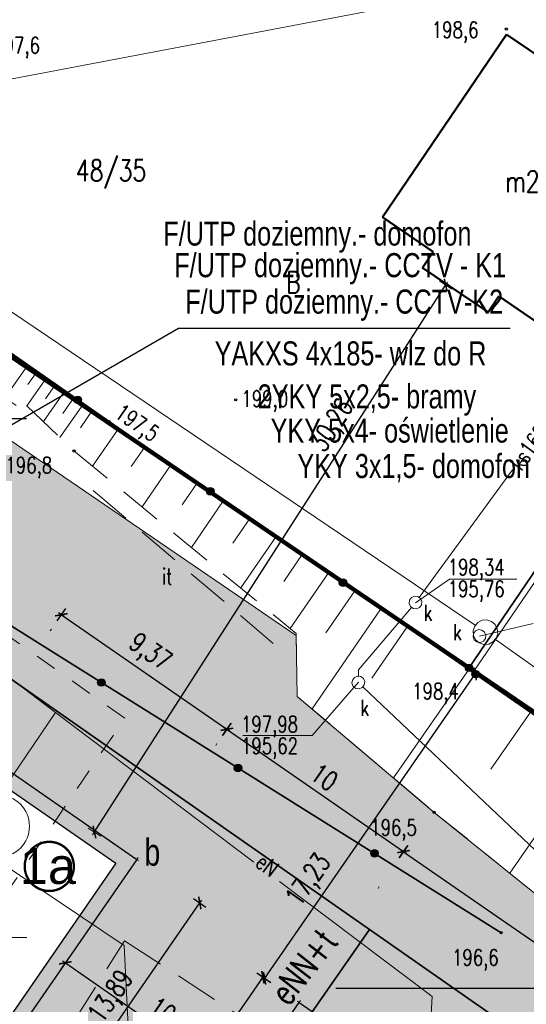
# Model space of a CAD drawing. Header units: centimetres. Extents: x 7405865 to 7407304, y 5744803 to 5745352.
# Tile 11 of 18: x 7406070 to 7406093, y 5745263 to 5745308. Entities that reach past the tile are written whole.
import ezdxf
from ezdxf.enums import TextEntityAlignment as Align

# ---------------------------------------------------------------- set-up
doc = ezdxf.new("R2010")
doc.units = ezdxf.units.CM
doc.header["$LTSCALE"] = 2
doc.header["$MEASUREMENT"] = 0
for name, pattern in [('0', [1.5, 1, -0.5]), ('2', [2, 1.5, -0.5]), ('2218', [1, 0.5, -0.5]), ('3901', [0]), ('DASHED', [19.05, 12.7, -6.35]), ('DOT2', [3.175, 0, -3.175]), ('PHANTOM2', [1.25, 0.625, -0.125, 0.125, -0.125, 0.125, -0.125])]:
    doc.linetypes.add(name, pattern=pattern)
for name, color, linetype in [('A-OPISY', 70, 'Continuous'), ('BETON', 7, '2'), ('BUDYNKI_-OPIS', 1, 'Continuous'), ('BUDYNKI_MUROWANE', 1, 'Continuous'), ('CKWALLS_HATCH', 7, 'Continuous'), ('DZIALKI', 98, 'Continuous'), ('DZIALKI-OPIS', 98, 'Continuous'), ('ENERGIA', 10, 'Continuous'), ('ENERGIA-OPIS', 10, 'Continuous'), ('GAZ', 50, 'Continuous'), ('KANALIZACJA', 36, 'Continuous'), ('KANALIZACJA-OPIS', 38, 'Continuous'), ('MDCP_nowa', 7, 'Continuous'), ('MPZP', 70, 'Continuous'), ('PLOT', 48, '3901'), ('RZEDNE', 7, 'Continuous'), ('SKARPA', 201, 'Continuous'), ('STUDZIENKA', 98, 'Continuous'), ('UZYTKI', 98, '2218'), ('UZYTKI-OPIS', 98, '2218'), ('WLAZ_OKRAGLY', 42, 'Continuous'), ('WODOCIAG', 5, 'Continuous'), ('ZYWOPLOT', 1, 'Continuous')]:
    doc.layers.add(name, color=color, linetype=linetype)
for name, color, linetype, lineweight in [('A-TEREN', 7, 'Continuous', 13), ('A-TEXT', 7, 'Continuous', 9), ('CKWYMIAR', 3, 'Continuous', 25), ('E-kabel', 1, 'Continuous', 35), ('E-opis', 5, 'Continuous', 25), ('elOPIS', 5, 'Continuous', 25), ('OPISY', 70, 'Continuous', 18), ('p.poz.', 10, 'Continuous', 20), ('TEREN', 250, 'Continuous', 13)]:
    doc.layers.add(name, color=color, linetype=linetype, lineweight=lineweight)
doc.styles.add('Arial-Bold', font='arial.ttf', dxfattribs={"width": 0.75})
doc.styles.add('RomanS', font='romans.shx', dxfattribs={"width": 0.75})
doc.styles.add('STYL_ARIAL', font='simplex', dxfattribs={"width": 0.75, "oblique": 0.1})
doc.styles.add('XREF-KLA-LEGEND$0$STAMP', font='ARIAL.TTF')
doc.dimstyles.new('Mapa500', dxfattribs={"dimtxt": 0.9, "dimasz": 0.007, "dimexe": 0.3, "dimexo": 0, "dimgap": 0.3, "dimtad": 1, "dimrnd": 0.01, "dimzin": 9, "dimtxsty": 'RomanS', "dimblk": 'ZASIECZKA POMOCNICZA', "dimcen": 0.25, "dimclrd": 3, "dimclre": 256, "dimclrt": 256, "dimadec": 0, "dimazin": 2, "dimtp": 5, "dimtfac": 1, "dimtofl": 0, "dimtmove": 0, "dimatfit": 3, "dimfxl": 1, "dimtolj": 1, "dimtzin": 0, "dimlwe": 5, "dimarcsym": 0})

# ---------------------------------------------------------------- blocks, each defined once
blk = doc.blocks.new('ZASIECZKA POMOCNICZA')
for p, q in [((-22.5, 0), (22.5, 0)), ((0, 50), (0, -50))]:
    blk.add_line(p, q)
at = {"const_width": 10}
blk.add_lwpolyline([(-30.1, -30.1), (30.1, 30.1)], dxfattribs=at)
blk = doc.blocks.new('*D96')
at = {"layer": 'CKWYMIAR', "linetype": 'DOT2', "lineweight": 5}
for p, q in [((7406067.526, 5745274.609), (7406071.886, 5745280.908)), ((7406075.23, 5745269.276), (7406079.59, 5745275.574))]:
    blk.add_line(p, q, dxfattribs=at)
at = {"layer": 'CKWYMIAR', "color": 3, "lineweight": -2}
blk.add_line((7406071.721, 5745280.657), (7406079.414, 5745275.332), dxfattribs=at)
at = {"layer": 'CKWYMIAR', "color": 3, "lineweight": -2, "xscale": 0.006999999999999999, "yscale": 0.006999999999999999, "zscale": 0.006999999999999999}
for p, rotation in [((7406071.715, 5745280.661), 145.3075043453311), ((7406079.419, 5745275.328), 325.3075043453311)]:
    blk.add_blockref('ZASIECZKA POMOCNICZA', p, dxfattribs=dict(at, rotation=rotation))
at = {"layer": 'CKWYMIAR', "insert": (7406075.798, 5745278.851), "char_height": 0.9, "attachment_point": 5, "rotation": 325.3075, "style": 'RomanS'}
blk.add_mtext('\\A1;9,37', dxfattribs=at)
blk = doc.blocks.new('*D98')
at = {"layer": 'CKWYMIAR', "linetype": 'DOT2', "lineweight": 5}
for p, q in [((7406075.23, 5745269.276), (7406078.404, 5745267.079)), ((7406067.322, 5745257.853), (7406070.496, 5745255.656))]:
    blk.add_line(p, q, dxfattribs=at)
at = {"layer": 'CKWYMIAR', "color": 3, "lineweight": -2}
blk.add_line((7406070.253, 5745255.832), (7406078.153, 5745267.244), dxfattribs=at)
at = {"layer": 'CKWYMIAR', "color": 3, "lineweight": -2, "xscale": 0.006999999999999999, "yscale": 0.006999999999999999, "zscale": 0.006999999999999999}
for p, rotation in [((7406078.157, 5745267.25), 55.30750439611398), ((7406070.249, 5745255.826), 235.307504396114)]:
    blk.add_blockref('ZASIECZKA POMOCNICZA', p, dxfattribs=dict(at, rotation=rotation))
at = {"layer": 'CKWYMIAR', "insert": (7406074.092, 5745262.846), "char_height": 0.9, "attachment_point": 5, "rotation": 55.3075, "style": 'RomanS'}
blk.add_mtext('\\A1;13,89', dxfattribs=at)
blk = doc.blocks.new('OTRS')
at = {"color": 0}
blk.add_circle((0, 0), 0.05, dxfattribs=at)
blk = doc.blocks.new('SURS')
at = {"color": 0}
blk.add_circle((0, 0), 0.05, dxfattribs=at)
blk = doc.blocks.new('A$7E8815FB1995')
at = {"layer": 'BETON', "color": 7, "linetype": '0', "lineweight": 18}
for p, q in [((-35.76, -51.06), (-25.35, -34.52)), ((-25.35, -34.52), (-17.77, -39.44))]:
    blk.add_line(p, q, dxfattribs=at)
at = {"layer": 'BUDYNKI_MUROWANE', "color": 7, "lineweight": 50}
for p, q in [((-13.33, -0.84), (-7.56, 7.67)), ((-7.56, 7.67), (0.22, 2.4)), ((-10.97, -2.45), (-13.33, -0.84)), ((-11.47, -3.19), (-10.97, -2.45)), ((-8.42, -5.26), (-11.47, -3.19)), ((-7.92, -4.51), (-8.42, -5.26)), ((-5.56, -6.13), (-7.92, -4.51))]:
    blk.add_line(p, q, dxfattribs=at)
at = {"layer": 'DZIALKI', "color": 7, "lineweight": 18}
for p, q in [((-9.08, -21.97), (7.807, 2.832)), ((-43.73, 1.57), (-9.08, -21.97)), ((-9.08, -21.97), (6.95, -32.85))]:
    blk.add_line(p, q, dxfattribs=at)
at = {"layer": 'ENERGIA', "color": 1, "lineweight": 18}
for p, q in [((-37.674, -17.024), (-28.562, -23.89)), ((-28.562, -23.89), (-33.009, -30.445)), ((-28.562, -23.89), (-19.321, -30.854)), ((-18.131, -31.752), (-11.021, -37.11)), ((-11.021, -37.11), (-13.06, -72.114))]:
    blk.add_line(p, q, dxfattribs=at)
at = {"layer": 'GAZ', "color": 56, "lineweight": 18}
blk.add_line((-52.305, 1.479), (-13.889, 8.771), dxfattribs=at)
at = {"layer": 'KANALIZACJA', "color": 34, "lineweight": 18}
for p, q in [((-33.118, -3.547), (-9.021, -19.828)), ((-7.28, -12.597), (-11.629, -18.536)), ((-11.982, -18.996), (-14.46, -21.9)), ((-8.077, -20.484), (11.052, -34.13)), ((-14.46, -21.9), (-14.46, -22.198)), ((-14.249, -22.691), (9.413, -45.162))]:
    blk.add_line(p, q, dxfattribs=at)
at = {"layer": 'KANALIZACJA-OPIS', "color": 34, "lineweight": 18}
for p, q in [((-11.802, -18.791), (-10.224, -17.685)), ((-10.224, -17.685), (-7.078, -17.685)), ((-8.818, -20.336), (-6.328, -19.752)), ((-14.456, -22.47), (-16.613, -24.96)), ((-16.613, -24.96), (-19.833, -24.96)), ((-33.137, -34.36), (-29.894, -34.36))]:
    blk.add_line(p, q, dxfattribs=at)
at = {"layer": 'PLOT', "color": 7, "linetype": '3901', "lineweight": 35}
for p, q in [((-26.065, -10.351), (-47.218, 4.387)), ((7.518, 3.029), (-9.34, -21.865)), ((-58.616, -2.228), (-28.694, -21.073)), ((-9.34, -21.865), (-26.065, -10.351)), ((-28.694, -21.073), (-7.806, -34.14)), ((8.762, -34.46), (-9.34, -21.865))]:
    blk.add_line(p, q, dxfattribs=at)
at = {"layer": 'PLOT', "color": 7}
for centre, radius in [((-27.522, -9.336), 0.175), ((-27.522, -9.336), 0.158), ((-27.522, -9.336), 0.14), ((-27.522, -9.336), 0.122), ((-27.522, -9.336), 0.105), ((-27.522, -9.336), 0.0875), ((-27.522, -9.336), 0.07), ((-27.522, -9.336), 0.0525), ((-27.522, -9.336), 0.035), ((-21.35, -13.597), 0.175), ((-21.35, -13.597), 0.158), ((-21.35, -13.597), 0.14), ((-21.35, -13.597), 0.122), ((-21.35, -13.597), 0.105), ((-21.35, -13.597), 0.0875), ((-21.35, -13.597), 0.07), ((-21.35, -13.597), 0.0525), ((-21.35, -13.597), 0.035), ((-15.173, -17.85), 0.175), ((-15.173, -17.85), 0.158), ((-15.173, -17.85), 0.14), ((-15.173, -17.85), 0.122), ((-15.173, -17.85), 0.105), ((-15.173, -17.85), 0.0875), ((-15.173, -17.85), 0.07), ((-15.173, -17.85), 0.0525), ((-15.173, -17.85), 0.035), ((-9.304, -21.811), 0.175), ((-9.304, -21.811), 0.158), ((-9.304, -21.811), 0.14), ((-9.304, -21.811), 0.122), ((-9.304, -21.811), 0.105), ((-9.304, -21.811), 0.0875), ((-9.304, -21.811), 0.07), ((-9.304, -21.811), 0.0525), ((-9.304, -21.811), 0.035), ((-8.996, -22.104), 0.175), ((-8.996, -22.104), 0.158), ((-8.996, -22.104), 0.14), ((-8.996, -22.104), 0.122), ((-26.424, -22.493), 0.175), ((-26.424, -22.493), 0.158), ((-26.424, -22.493), 0.14), ((-26.424, -22.493), 0.122), ((-26.424, -22.493), 0.105), ((-26.424, -22.493), 0.0875), ((-26.424, -22.493), 0.07), ((-26.424, -22.493), 0.0525), ((-8.996, -22.104), 0.105), ((-8.996, -22.104), 0.0875), ((-8.996, -22.104), 0.07), ((-8.996, -22.104), 0.0525), ((-8.996, -22.104), 0.035), ((-26.424, -22.493), 0.035), ((-20.065, -26.471), 0.175), ((-20.065, -26.471), 0.158), ((-20.065, -26.471), 0.14), ((-20.065, -26.471), 0.122), ((-20.065, -26.471), 0.105), ((-20.065, -26.471), 0.0875), ((-20.065, -26.471), 0.07), ((-20.065, -26.471), 0.0525), ((-20.065, -26.471), 0.035), ((-13.707, -30.448), 0.175), ((-13.707, -30.448), 0.158), ((-13.707, -30.448), 0.14), ((-13.707, -30.448), 0.122), ((-13.707, -30.448), 0.105), ((-13.707, -30.448), 0.0875), ((-13.707, -30.448), 0.07), ((-13.707, -30.448), 0.0525), ((-13.707, -30.448), 0.035)]:
    blk.add_circle(centre, radius, dxfattribs=at)
at = {"layer": 'SKARPA', "color": 7, "linetype": '0', "lineweight": 18}
for p, q in [((-26.065, -10.351), (-47.218, 4.387)), ((-32.067, -7.513), (-27.7, -11.714)), ((-9.34, -21.865), (-26.065, -10.351)), ((-27.7, -11.714), (-17.363, -20.209)), ((-17.363, -20.209), (-17.302, -23.143)), ((8.762, -34.46), (-9.34, -21.865)), ((-17.302, -23.143), (-10.929, -28.538)), ((-10.929, -28.538), (5.462, -41.712))]:
    blk.add_line(p, q, dxfattribs=at)
at = {"layer": 'SKARPA', "color": 7, "lineweight": 18}
for p, q in [((-29.848, -7.716), (-30.654, -8.873)), ((-29.417, -8.016), (-29.844, -8.629)), ((-28.986, -8.316), (-29.887, -9.61)), ((-28.555, -8.616), (-29.029, -9.297)), ((-28.124, -8.917), (-29.121, -10.347)), ((-27.262, -9.517), (-28.354, -11.084)), ((-27.693, -9.217), (-28.215, -9.966)), ((-26.831, -9.817), (-27.401, -10.635)), ((-25.614, -10.662), (-26.83, -12.429)), ((-24.393, -11.502), (-25.037, -12.437)), ((-23.173, -12.342), (-24.532, -14.317)), ((-21.952, -13.182), (-22.668, -14.222)), ((-20.732, -14.023), (-22.235, -16.206)), ((-19.511, -14.863), (-20.298, -16.006)), ((-18.291, -15.703), (-19.937, -18.094)), ((-17.07, -16.543), (-17.929, -17.791)), ((-15.85, -17.384), (-17.639, -19.982)), ((-14.629, -18.224), (-15.976, -20.18)), ((-13.409, -19.064), (-16.616, -23.723)), ((-12.188, -19.904), (-13.834, -22.295)), ((-9.316, -21.882), (-12.828, -26.93)), ((-6.453, -23.874), (-8.296, -26.523)), ((-3.59, -25.866), (-7.415, -31.362))]:
    blk.add_line(p, q, dxfattribs=at)
at = {"layer": 'STUDZIENKA', "color": 7, "lineweight": 18}
for p, q in [((-9.044, -19.865), (-8.897, -19.696)), ((-8.897, -19.696), (-8.696, -19.595)), ((-8.696, -19.595), (-8.473, -19.579)), ((-8.473, -19.579), (-8.26, -19.65)), ((-8.26, -19.65), (-8.09, -19.797)), ((-9.115, -20.078), (-9.044, -19.865)), ((-9.099, -20.302), (-9.115, -20.078)), ((-8.09, -19.797), (-7.99, -19.998)), ((-7.99, -19.998), (-7.974, -20.222)), ((-8.999, -20.502), (-9.099, -20.302)), ((-8.83, -20.649), (-8.999, -20.502)), ((-8.192, -20.604), (-8.393, -20.705)), ((-8.045, -20.435), (-8.192, -20.604)), ((-7.974, -20.222), (-8.045, -20.435)), ((-8.617, -20.72), (-8.83, -20.649)), ((-8.393, -20.705), (-8.617, -20.72))]:
    blk.add_line(p, q, dxfattribs=at)
at = {"layer": 'UZYTKI', "color": 86, "linetype": '2218', "lineweight": 18}
for p, q in [((-25.33, -24.15), (-55.12, -3.18)), ((-37.64, -42.33), (-25.33, -24.15))]:
    blk.add_line(p, q, dxfattribs=at)
at = {"layer": 'WLAZ_OKRAGLY', "color": 7, "lineweight": 18}
for p, q in [((-12.097, -18.811), (-12.078, -18.657)), ((-12.078, -18.657), (-11.984, -18.533)), ((-11.984, -18.533), (-11.841, -18.473)), ((-11.841, -18.473), (-11.687, -18.492)), ((-11.687, -18.492), (-11.563, -18.586)), ((-11.563, -18.586), (-11.503, -18.729)), ((-11.503, -18.729), (-11.522, -18.883)), ((-12.037, -18.954), (-12.097, -18.811)), ((-11.913, -19.048), (-12.037, -18.954)), ((-11.759, -19.067), (-11.913, -19.048)), ((-11.616, -19.007), (-11.759, -19.067)), ((-11.522, -18.883), (-11.616, -19.007)), ((-9.102, -20.217), (-9.008, -20.093)), ((-9.008, -20.093), (-8.865, -20.033)), ((-8.865, -20.033), (-8.711, -20.052)), ((-8.711, -20.052), (-8.587, -20.146)), ((-8.587, -20.146), (-8.527, -20.289)), ((-9.122, -20.371), (-9.102, -20.217)), ((-9.061, -20.514), (-9.122, -20.371)), ((-8.938, -20.608), (-9.061, -20.514)), ((-8.784, -20.627), (-8.938, -20.608)), ((-8.64, -20.567), (-8.784, -20.627)), ((-8.547, -20.444), (-8.64, -20.567)), ((-8.527, -20.289), (-8.547, -20.444)), ((-14.757, -22.531), (-14.738, -22.377)), ((-14.738, -22.377), (-14.644, -22.253)), ((-14.644, -22.253), (-14.501, -22.193)), ((-14.501, -22.193), (-14.347, -22.212)), ((-14.347, -22.212), (-14.223, -22.306)), ((-14.223, -22.306), (-14.163, -22.449)), ((-14.163, -22.449), (-14.182, -22.603)), ((-14.697, -22.674), (-14.757, -22.531)), ((-14.573, -22.768), (-14.697, -22.674)), ((-14.419, -22.787), (-14.573, -22.768)), ((-14.276, -22.727), (-14.419, -22.787)), ((-14.182, -22.603), (-14.276, -22.727))]:
    blk.add_line(p, q, dxfattribs=at)
at = {"layer": 'WODOCIAG', "color": 5, "lineweight": 18}
for p, q in [((-25.364, -34.729), (-34.631, -28.522)), ((-25.077, -40.53), (-25.364, -34.729))]:
    blk.add_line(p, q, dxfattribs=at)
at = {"layer": 'ZYWOPLOT', "color": 7, "linetype": '0', "lineweight": 18}
for p, q in [((-46.868, 1.734), (-29.764, -10.033)), ((-18.426, -20.671), (-27.109, -13.3))]:
    blk.add_line(p, q, dxfattribs=at)
at = {"layer": 'RZEDNE', "color": 7}
for name, p in [('OTRS', (-7.57, 7.92)), ('OTRS', (-20.168, -9.334)), ('OTRS', (-26.065, -10.351)), ('OTRS', (-27.7, -11.714)), ('OTRS', (-9.34, -21.865)), ('OTRS', (-10.929, -28.538)), ('SURS', (-7.81, -34.14))]:
    blk.add_blockref(name, p, dxfattribs=at)
at = {"layer": 'BUDYNKI_-OPIS', "color": 7, "style": 'STYL_ARIAL', "width": 0.75}
blk.add_text('m2', height=1, dxfattribs=at).set_placement((-7.625, 1.325), align=Align.TOP_LEFT)
at = {"layer": 'DZIALKI-OPIS', "color": 7, "style": 'STYL_ARIAL', "width": 0.75}
blk.add_text('48/35', height=1, dxfattribs=at).set_placement((-27.615, 1.839), align=Align.TOP_LEFT)
at = {"layer": 'ENERGIA-OPIS', "color": 1, "style": 'STYL_ARIAL', "width": 0.75}
blk.add_text('eN', height=0.75, rotation=322.999, dxfattribs=at).set_placement((-18.861, -30.404), align=Align.TOP_LEFT)
at = {"layer": 'KANALIZACJA-OPIS', "color": 34, "style": 'STYL_ARIAL', "width": 0.75}
blk.add_text('ks160', height=0.75, rotation=53.787, dxfattribs=at).set_placement((-6.513, -11.551), align=Align.MIDDLE_CENTER)
for s, p in [('198,34', (-10.299, -17.497)), ('195,76', (-10.299, -18.509)), ('197,98', (-19.921, -24.805)), ('195,62', (-19.921, -25.817))]:
    blk.add_text(s, height=0.75, dxfattribs=at).set_placement(p)
for p in [(-11.42, -18.877), (-10.046, -19.78), (-14.37, -23.293)]:
    blk.add_text('k', height=0.75, dxfattribs=at).set_placement(p, align=Align.TOP_LEFT)
at = {"layer": 'RZEDNE', "color": 7, "style": 'STYL_ARIAL', "width": 0.75}
for s, p in [('198,6', (-11.038, 7.285)), ('197,6', (-31.452, 6.565)), ('199,0', (-19.9, -9.884)), ('196,8', (-30.886, -12.982)), ('198,4', (-11.952, -23.498)), ('196,5', (-13.904, -29.842))]:
    blk.add_text(s, height=0.75, dxfattribs=at).set_placement(p, align=Align.BOTTOM_LEFT)
blk.add_text('197,5', height=0.75, rotation=325.4553, dxfattribs=at).set_placement((-25.982, -10.281), align=Align.BOTTOM_LEFT)
blk.add_text('196,6', height=0.75, dxfattribs=at).set_placement((-9.012, -35.294), align=Align.MIDDLE_CENTER)
at = {"layer": 'UZYTKI-OPIS', "color": 86, "style": 'STYL_ARIAL', "width": 0.75}
blk.add_text('B', height=1, dxfattribs=at).set_placement((-17.827, -3.364), align=Align.TOP_LEFT)
at = {"layer": 'ZYWOPLOT', "color": 7, "style": 'STYL_ARIAL', "width": 0.75}
blk.add_text('it', height=0.75, dxfattribs=at).set_placement((-23.603, -17.184), align=Align.TOP_LEFT)
blk = doc.blocks.new('A$7E8815F153013B')
at = {"layer": 'CKWALLS_HATCH'}
h = blk.add_hatch(color=256, dxfattribs=at)
h.dxf.hatch_style = 1
h.paths.add_polyline_path([(5.1, 15), (942.1, 15), (942.1, -1214.4), (525.1, -1214.4), (525.1, -1374.4), (5.1, -1374.4)])
h.paths.add_polyline_path([(75.1, -55), (872.1, -55), (872.1, -1144.4), (455.1, -1144.4), (455.1, -1304.4), (75.1, -1304.4)], flags=16)
blk.add_lwpolyline([(5.1, 15), (942.1, 15), (942.1, -1214.4), (525.1, -1214.4), (525.1, -1374.4), (5.1, -1374.4), (5.1, 15)])
for points in [[(75.1, -55), (872.1, -55), (872.1, -1144.4), (455.1, -1144.4), (455.1, -1304.4), (75.1, -1304.4)], [(-520.9, -1352.9), (-306.9, -1356.4), (-310, -1538.7), (-523.9, -1535.2)], [(-488.9, -1353.7), (-338.9, -1356.2), (-341.4, -1506.2), (-491.4, -1503.7)]]:
    blk.add_lwpolyline(points, close=True)
at = {"linetype": '0'}
blk.add_lwpolyline([(525.1, -1374.4), (942.1, -1374.4), (942.1, -1214.4)], dxfattribs=at)
blk = doc.blocks.new('A$7E8815F262A63')
h = blk.add_hatch(color=256)
h.dxf.hatch_style = 1
h.paths.add_polyline_path([(760.9, 1890.3), (-761.1, 1890.3), (-761.1, 618.3), (760.9, 618.3)])
h.paths.add_polyline_path([(-195, 1815.3), (-686.1, 1815.3), (-686.1, 693.3), (-683, 693.3), (685.9, 693.3), (685.9, 1815.3)], flags=16)
h.paths.add_polyline_path([(2190.9, 618.3), (2260.9, 618.3), (2260.9, 1890.3), (760.9, 1890.3), (760.9, 1820.3), (2190.9, 1820.3)])
h = blk.add_hatch(color=256)
h.dxf.hatch_style = 1
h.paths.add_polyline_path([(1243.9, 635.3), (1255.9, 635.3), (1255.9, 623.3), (1243.9, 623.3)])
h.paths.add_polyline_path([(1743.9, 635.3), (1755.9, 635.3), (1755.9, 623.3), (1743.9, 623.3)])
for points in [[(-761.1, 1890.3), (760.9, 1890.3), (760.9, 618.3), (-761.1, 618.3)], [(-686.1, 1815.3), (685.9, 1815.3), (685.9, 693.3), (-686.1, 693.3)], [(1243.9, 635.3), (1255.9, 635.3), (1255.9, 623.3), (1243.9, 623.3)], [(1743.9, 635.3), (1755.9, 635.3), (1755.9, 623.3), (1743.9, 623.3)], [(2243.9, 635.3), (2255.9, 635.3), (2255.9, 623.3), (2243.9, 623.3)]]:
    blk.add_lwpolyline(points, close=True)
for points in [[(760.9, 1890.3), (2260.9, 1890.3), (2260.9, 618.3), (2190.9, 618.3)], [(-195, 1785.3), (-195, 1815.3)], [(195, 1785.3), (195, 1815.3)], [(2190.9, 618.3), (2190.9, 1820.3), (760.9, 1820.3)], [(1305, 1790.3), (1305, 1820.3)], [(1695, 1790.3), (1695, 1820.3)], [(-683, 693.3), (-683, 723.3)], [(-305, 693.3), (-305, 723.3)], [(-195, 693.3), (-195, 723.3)], [(195, 693.3), (195, 723.3)], [(305, 693.3), (305, 723.3)], [(683, 693.3), (683, 723.3)]]:
    blk.add_lwpolyline(points)
at = {"linetype": 'DASHED', "ltscale": 20}
blk.add_lwpolyline([(760.9, 618.3), (2190.9, 618.3)], dxfattribs=at)
blk = doc.blocks.new('*D114')
at = {"layer": 'CKWYMIAR', "linetype": 'DOT2', "lineweight": 5}
for p, q in [((7406075.23, 5745269.276), (7406079.59, 5745275.574)), ((7406082.784, 5745262.619), (7406087.812, 5745269.883))]:
    blk.add_line(p, q, dxfattribs=at)
at = {"layer": 'CKWYMIAR', "color": 3, "lineweight": -2}
blk.add_line((7406079.425, 5745275.324), (7406087.636, 5745269.64), dxfattribs=at)
at = {"layer": 'CKWYMIAR', "color": 3, "lineweight": -2, "xscale": 0.006999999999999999, "yscale": 0.006999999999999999, "zscale": 0.006999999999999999}
for p, rotation in [((7406079.419, 5745275.328), 145.3075043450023), ((7406087.642, 5745269.636), 325.3075043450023)]:
    blk.add_blockref('ZASIECZKA POMOCNICZA', p, dxfattribs=dict(at, rotation=rotation))
at = {"layer": 'CKWYMIAR', "insert": (7406083.957, 5745273.099), "char_height": 0.9, "attachment_point": 5, "rotation": 325.3075, "style": 'RomanS'}
blk.add_mtext('\\A1;10', dxfattribs=at)
blk = doc.blocks.new('*D115')
at = {"layer": 'CKWYMIAR', "linetype": 'DOT2', "lineweight": 5}
for p, q in [((7406082.784, 5745262.619), (7406087.812, 5745269.883)), ((7406107.632, 5745245.419), (7406112.66, 5745252.682))]:
    blk.add_line(p, q, dxfattribs=at)
at = {"layer": 'CKWYMIAR', "color": 3, "lineweight": -2}
blk.add_line((7406087.647, 5745269.632), (7406112.483, 5745252.44), dxfattribs=at)
at = {"layer": 'CKWYMIAR', "color": 3, "lineweight": -2, "xscale": 0.006999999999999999, "yscale": 0.006999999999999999, "zscale": 0.006999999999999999}
for p, rotation in [((7406087.642, 5745269.636), 145.3075043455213), ((7406112.489, 5745252.436), 325.3075043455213)]:
    blk.add_blockref('ZASIECZKA POMOCNICZA', p, dxfattribs=dict(at, rotation=rotation))
at = {"layer": 'CKWYMIAR', "insert": (7406100.541, 5745261.723), "char_height": 0.9, "attachment_point": 5, "rotation": 325.3075, "style": 'RomanS'}
blk.add_mtext('\\A1;30,22', dxfattribs=at)
blk = doc.blocks.new('*D116')
at = {"layer": 'CKWYMIAR', "linetype": 'DOT2', "lineweight": 5}
for p, q in [((7406082.784, 5745262.619), (7406080.848, 5745263.96)), ((7406075.545, 5745252.161), (7406073.608, 5745253.501))]:
    blk.add_line(p, q, dxfattribs=at)
at = {"layer": 'CKWYMIAR', "color": 3, "lineweight": -2}
blk.add_line((7406081.09, 5745263.784), (7406073.859, 5745253.336), dxfattribs=at)
at = {"layer": 'CKWYMIAR', "color": 3, "lineweight": -2, "xscale": 0.006999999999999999, "yscale": 0.006999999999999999, "zscale": 0.006999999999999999}
for p, rotation in [((7406081.094, 5745263.789), 55.30750481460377), ((7406073.855, 5745253.331), 235.3075048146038)]:
    blk.add_blockref('ZASIECZKA POMOCNICZA', p, dxfattribs=dict(at, rotation=rotation))
at = {"layer": 'CKWYMIAR', "insert": (7406076.722, 5745258.94), "char_height": 0.9, "attachment_point": 5, "rotation": 55.3075, "style": 'RomanS'}
blk.add_mtext('\\A1;12,72', dxfattribs=at)
blk = doc.blocks.new('*D117')
at = {"layer": 'CKWYMIAR', "color": 3, "lineweight": -2}
blk.add_line((7406081.179, 5745263.739), (7406090.98, 5745277.898), dxfattribs=at)
at = {"layer": 'CKWYMIAR', "linetype": 'DOT2', "lineweight": 5}
for p, q in [((7406092.594, 5745276.79), (7406090.737, 5745278.075)), ((7406082.784, 5745262.619), (7406080.928, 5745263.904))]:
    blk.add_line(p, q, dxfattribs=at)
at = {"layer": 'CKWYMIAR', "color": 3, "lineweight": -2, "xscale": 0.006999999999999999, "yscale": 0.006999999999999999, "zscale": 0.006999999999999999}
for p, rotation in [((7406090.984, 5745277.904), 55.30750481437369), ((7406081.175, 5745263.734), 235.3075048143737)]:
    blk.add_blockref('ZASIECZKA POMOCNICZA', p, dxfattribs=dict(at, rotation=rotation))
at = {"layer": 'CKWYMIAR', "insert": (7406083.293, 5745268.262), "char_height": 0.9, "attachment_point": 5, "rotation": 55.3075, "style": 'RomanS'}
blk.add_mtext('\\A1;17,23', dxfattribs=at)
blk = doc.blocks.new('*D129')
at = {"layer": 'p.poz.', "linetype": 'DOT2', "lineweight": 5}
for p, q in [((7406091.58, 5745294.74), (7406089.353, 5745296.17)), ((7406075.23, 5745269.276), (7406073.003, 5745270.706))]:
    blk.add_line(p, q, dxfattribs=at)
at = {"layer": 'p.poz.', "lineweight": -2}
blk.add_line((7406073.259, 5745270.55), (7406089.601, 5745296.002), dxfattribs=at)
at = {"layer": 'p.poz.', "lineweight": -2, "xscale": 0.006999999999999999, "yscale": 0.006999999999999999, "zscale": 0.006999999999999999}
for p, rotation in [((7406089.605, 5745296.008), 57.29646660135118), ((7406073.255, 5745270.544), 237.2964666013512)]:
    blk.add_blockref('ZASIECZKA POMOCNICZA', p, dxfattribs=dict(at, rotation=rotation))
at = {"layer": 'p.poz.', "insert": (7406084.385, 5745289.424), "char_height": 0.9, "attachment_point": 5, "rotation": 57.2965, "style": 'RomanS'}
blk.add_mtext('\\A1;30,26', dxfattribs=at)
blk = doc.blocks.new('*D132')
at = {"layer": 'p.poz.', "linetype": 'DOT2', "lineweight": 5}
for p, q in [((7406071.732, 5745264.222), (7406072.066, 5745264.705)), ((7406079.954, 5745258.53), (7406080.288, 5745259.013))]:
    blk.add_line(p, q, dxfattribs=at)
at = {"layer": 'p.poz.', "lineweight": -2}
blk.add_line((7406071.901, 5745264.454), (7406080.111, 5745258.77), dxfattribs=at)
at = {"layer": 'p.poz.', "lineweight": -2, "xscale": 0.006999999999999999, "yscale": 0.006999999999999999, "zscale": 0.006999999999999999}
for p, rotation in [((7406071.895, 5745264.458), 145.3075048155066), ((7406080.117, 5745258.766), 325.3075048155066)]:
    blk.add_blockref('ZASIECZKA POMOCNICZA', p, dxfattribs=dict(at, rotation=rotation))
at = {"layer": 'p.poz.', "insert": (7406076.433, 5745262.229), "char_height": 0.9, "attachment_point": 5, "rotation": 325.3075, "style": 'RomanS'}
blk.add_mtext('\\A1;10', dxfattribs=at)

msp = doc.modelspace()

# ---------------------------------------------------------------- hatches: boundary and pattern name
at = {"layer": 'A-TEREN', "linetype": 'Continuous', "lineweight": 5, "transparency": 33554483}
h = msp.add_hatch(dxfattribs=at)
h.set_pattern_fill('AR-CONC', color=252, scale=0.01, angle=354)
h.set_pattern_definition([(404, (0, 0), (1.795205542, -0.34895253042), [0.1905, -2.0955]), (709, (0, 0), (-0.1507890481, 1.93693893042), [0.1524, -1.6764]), (454.451, (0.1496, -0.029), (1.64442213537, 1.58797706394), [0.1619, -1.7809]), (400.1842, (0.053, 0.5052), (2.6519942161, -0.7014749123), [0.28575, -3.14325]), (450.6356, (0.274, 0.4468), (2.6196672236, 2.21254633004), [0.24285, -2.67135]), (705.184, (0.053, 0.5052), (2.6196704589, 2.2125415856), [0.2286, -2.5146]), (375, (0.2924, 0.3524), (1.40094660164, -1.17553367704), [0.1905, -2.0955]), (680, (0.2924, 0.3524), (0.8071635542, 1.76718894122), [0.1524, -1.6764]), (425.4514, (0.4092, 0.2544), (2.20810643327, 0.59165977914), [0.1619, -1.7809]), (391.5, (0, 0), (0.119100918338, 0.837689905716), [0, -1.65608, 0, -1.7018, 0, -1.68275]), (361.5, (0, 0), (0.76925338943, 0.92647218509), [0, -0.97028, 0, -1.61798, 0, -0.64135]), (321.5, (-0.5633, 0.0592), (1.342489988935, -0.1987043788), [0, -0.635, 0, -1.9812, 0, -2.6289]), (311.5, (-0.8159, 0.0858), (1.49975506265, 0.0980348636), [0, -0.8255, 0, -1.31572, 0, -1.8669])])
h.paths.add_polyline_path([(7406037.766, 5745272.109, -0.041242), (7406037.626, 5745271.097, 0.042622)])
h.paths.add_polyline_path([(7406032.678, 5745290.571), (7406033.492, 5745289.349, 0.525245), (7406043.372, 5745289.386), (7406044.274, 5745290.705), (7406049.207, 5745287.29), (7406045.42, 5745281.75), (7406055.702, 5745274.721), (7406051.77, 5745268.97), (7406058.878, 5745263.698), (7406063.894, 5745260.226), (7406064.804, 5745261.542), (7406068.233, 5745259.168), (7406059.796, 5745246.98), (7406033.919, 5745264.926), (7406032.676, 5745263.108), (7406081.644, 5745188.573), (7406101.703, 5745201.751), (7406114.234, 5745219.83), (7406116.86, 5745223.561), (7406100.392, 5745234.96), (7406107.632, 5745245.419), (7406124.097, 5745234.016), (7406125.534, 5745235.826), (7406115.32, 5745251.62), (7406105.462, 5745258.288), (7406089.071, 5745271.462), (7406082.698, 5745276.857), (7406082.639, 5745279.701), (7406048.946, 5745302.693), (7406047.892, 5745305.126), (7406042.957, 5745304.312), (7406044.081, 5745301.723), (7406027.46, 5745298.41)])
edge = h.paths.add_edge_path()
edge.add_arc((7406077.021, 5745225.751), 4.742, 0, 360)
h.paths.add_polyline_path([(7406055.702, 5745274.721), (7406051.77, 5745268.97), (7406059.691, 5745263.291), (7406059.618, 5745263.186), (7406060.19, 5745262.79), (7406063.894, 5745260.226), (7406064.804, 5745261.542), (7406068.233, 5745259.168), (7406075.23, 5745269.276), (7406067.526, 5745274.609), (7406067.451, 5745274.501), (7406049.18, 5745287.25), (7406045.42, 5745281.75)])
h.paths.add_polyline_path([(7406075.545, 5745252.161), (7406082.784, 5745262.619), (7406107.632, 5745245.419), (7406100.392, 5745234.96)])

# ---------------------------------------------------------------- linework, layer by layer
at = {"layer": 'A-OPISY', "linetype": 'ByBlock'}
msp.add_lwpolyline([(7406058.03, 5745274.615), (7406058.247, 5745289.792), (7406070.084, 5745289.792)], dxfattribs=at)
at = {"layer": 'A-TEREN', "color": 252, "linetype": 'Continuous', "lineweight": 5, "transparency": 33554483}
msp.add_lwpolyline([(7406036.864, 5745275.602, -0.296205), (7406036.745, 5745269.06), (7406033.918, 5745264.926), (7406032.676, 5745263.108), (7406081.644, 5745188.573), (7406101.704, 5745201.751), (7406114.243, 5745219.83), (7406114.234, 5745219.83), (7406123.895, 5745233.761), (7406125.534, 5745235.826), (7406115.32, 5745251.62), (7406105.462, 5745258.288), (7406089.071, 5745271.462), (7406082.698, 5745276.857), (7406082.639, 5745279.701), (7406048.946, 5745302.693), (7406047.892, 5745305.126), (7406042.957, 5745304.312), (7406044.081, 5745301.723), (7406027.46, 5745298.41), (7406023.46, 5745295.74), (7406036.864, 5745275.602)], format="xyb", dxfattribs=at)
at = {"layer": 'A-TEXT', "ltscale": 10, "const_width": 0.11}
msp.add_lwpolyline([(7406070.469, 5745268.028, -1.337483), (7406072.221, 5745269.35, -0.747673), (7406070.469, 5745268.028, -1.337483)], format="xyb", dxfattribs=at)
at = {"layer": 'A-TEXT', "ltscale": 4}
msp.add_circle((7406068.786, 5745270.82), 1.443, dxfattribs=at)
at = {"layer": 'E-kabel'}
for p, q in [((7406051.388, 5745290.202), (7406128.429, 5745236.447)), ((7406082.974, 5745261.576), (7406086.065, 5745266.006))]:
    msp.add_line(p, q, dxfattribs=at)
at = {"layer": 'elOPIS'}
for p, q in [((7406060.021, 5745284.108), (7406077.159, 5745293.996)), ((7406077.159, 5745293.996), (7406092.602, 5745293.996)), ((7406097.55, 5745263.263), (7406084.484, 5745263.263))]:
    msp.add_line(p, q, dxfattribs=at)
at = {"layer": 'MPZP', "lineweight": 50}
msp.add_lwpolyline([(7406050.406, 5745305.534), (7406155.404, 5745234.23), (7406120.4, 5745182.7), (7406045.96, 5745134.19), (7406007.358, 5745194.311)], dxfattribs=at)
at = {"layer": 'TEREN', "color": 6, "linetype": 'PHANTOM2', "ltscale": 5, "true_color": 0xff0fff}
msp.add_lwpolyline([(7406012.1, 5745303.37, 0.2, 0.2, 0), (7406016.54, 5745302.25, 0.2, 0.2, 0), (7406046.49, 5745308.22, 0.2, 0.2, 0), (7406155.406, 5745234.224, 0.2, 0.2, 0)], format="xyseb", dxfattribs=at)

# ---------------------------------------------------------------- block references
for name, p, xscale, yscale, zscale, rotation in [('A$7E8815F153013B', (7406067.399, 5745274.515), 0.01, 0.01, 0.01, 325.3075043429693), ('A$7E8815F262A63', (7406078.283, 5745242.745), 0.009999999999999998, 0.009999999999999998, 0.009999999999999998, 325.3075048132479)]:
    msp.add_blockref(name, p, dxfattribs=dict(xscale=xscale, yscale=yscale, zscale=zscale, rotation=rotation))
at = {"layer": 'MDCP_nowa'}
msp.add_blockref('A$7E8815FB1995', (7406100, 5745300), dxfattribs=at)

# ---------------------------------------------------------------- texts
at = {"layer": 'A-OPISY', "color": 1, "linetype": 'Continuous', "insert": (7406081.324, 5745263.141, 10.12), "char_height": 1.2, "width": 68.7839, "attachment_point": 1, "rotation": 52, "style": 'RomanS'}
msp.add_mtext('eNN+t', dxfattribs=at)
at = {"layer": 'A-TEXT', "ltscale": 10, "style": 'XREF-KLA-LEGEND$0$STAMP'}
msp.add_text('1a', height=1.68, dxfattribs=at).set_placement((7406071.089, 5745268.97), align=Align.MIDDLE_CENTER)
at = {"layer": 'E-opis', "style": 'Arial-Bold', "width": 0.75}
for s, p in [('F/UTP doziemny.- domofon', (7406083.633, 5745298.404)), ('F/UTP doziemny.- CCTV - K1', (7406084.692, 5745296.932)), ('F/UTP doziemny.- CCTV-K2', (7406084.88, 5745295.237)), ('YAKXS 4x185- wlz do R', (7406085.175, 5745292.824)), ('2YKY 5x2,5- bramy', (7406085.94, 5745290.823)), ('YKY 5x4- oświetlenie', (7406086.999, 5745289.234)), ('YKY 3x1,5- domofon', (7406088.117, 5745287.586))]:
    msp.add_text(s, height=1.12, dxfattribs=at).set_placement(p, align=Align.MIDDLE_CENTER)
at = {"layer": 'OPISY', "linetype": 'Continuous', "insert": (7406075.581, 5745270.24), "char_height": 1.26, "width": 0.88258, "attachment_point": 1, "style": 'Arial-Bold'}
msp.add_mtext('b', dxfattribs=at)

# ---------------------------------------------------------------- dimensions: what is measured, and where the dimension line sits
at = {"layer": 'CKWYMIAR'}
for base, p1, p2, angle, override, picture, middle, dimtype in [((7406079.419, 5745275.328), (7406067.526, 5745274.609), (7406075.23, 5745269.276), 325.3075, {"dimlfac": 1}, '*D96', (7406075.323, 5745278.164), 161), ((7406090.9841, 5745277.9038), (7406082.7845, 5745262.6194), (7406092.5936, 5745276.7896), 235.3075, {"dimtxt": 0.9}, '*D117', (7406083.9803, 5745267.7863), 160), ((7406087.642, 5745269.636), (7406075.23, 5745269.276), (7406082.784, 5745262.619), 325.3075, {"dimtxt": 0.9}, '*D114', (7406083.531, 5745272.482), 160), ((7406112.489, 5745252.436), (7406082.784, 5745262.619), (7406107.632, 5745245.419), 325.3075, {"dimtxt": 0.9}, '*D115', (7406100.065, 5745261.036), 160), ((7406078.157, 5745267.25), (7406067.322, 5745257.853), (7406075.23, 5745269.276), 55.3075, {"dimlfac": 1}, '*D98', (7406074.779, 5745262.37), 161), ((7406073.855, 5745253.331), (7406082.784, 5745262.619), (7406075.545, 5745252.161), 235.3075, {"dimtxt": 0.9}, '*D116', (7406077.408, 5745258.465), 161)]:
    dim = msp.add_linear_dim(base=base, p1=p1, p2=p2, angle=angle, dimstyle='Mapa500', override=override, dxfattribs=at)
    dim.commit()
    dim.dimension.update_dxf_attribs({"geometry": picture, "text_midpoint": middle, "dimtype": dimtype})
at = {"layer": 'p.poz.'}
for base, p1, p2, angle, picture, middle in [((7406089.605, 5745296.008), (7406075.23, 5745269.276), (7406091.58, 5745294.74), 57.2965, '*D129', (7406085.088, 5745288.973)), ((7406080.117, 5745258.766), (7406071.732, 5745264.222), (7406079.954, 5745258.53), 325.3075, '*D132', (7406076.006, 5745261.612))]:
    dim = msp.add_linear_dim(base=base, p1=p1, p2=p2, angle=angle, dimstyle='Mapa500', override={"dimtxt": 0.9, "dimclrd": 256}, dxfattribs=at)
    dim.commit()
    dim.dimension.update_dxf_attribs({"geometry": picture, "text_midpoint": middle, "dimtype": 161})

doc.saveas('drawing.dxf')
